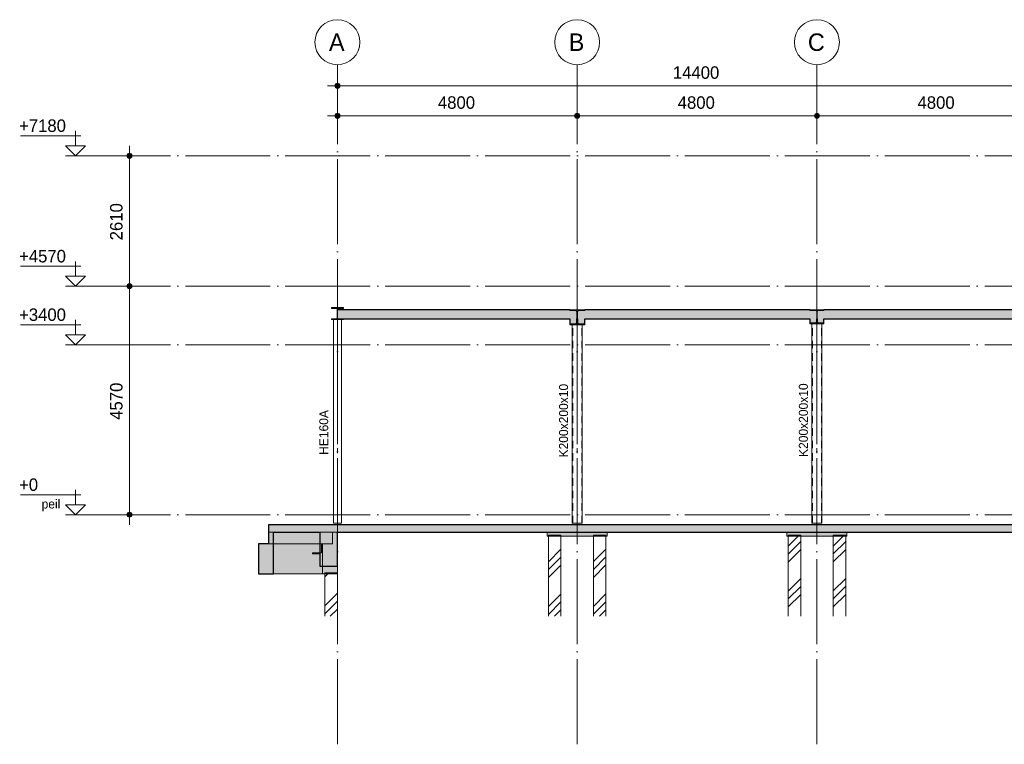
# Model space of a CAD drawing. Header units: millimetres. Extents: x -1359 to 538036, y -4592 to 9900.
# Tile 18 of 43: x 227355 to 247064, y -4592 to 9900. Entities that reach past the tile are written whole.
import ezdxf

# ---------------------------------------------------------------- set-up
doc = ezdxf.new("R2010")
doc.units = ezdxf.units.MM
for name, pattern in [('WSP_hartlijn', [800, 500, -100, 100, -100]), ('WSP_hhidden', [250, 150, -100]), ('WSP_stramienlijn', [2000, 1700, -150, 0, -150])]:
    doc.linetypes.add(name, pattern=pattern)
for name, color, linetype, lineweight in [('00_algemeen - hartlijn', 7, 'WSP_hartlijn', 13), ('00_algemeen - hhidden - 0_13mm', 7, 'WSP_hhidden', 13), ('00_maatvoering', 8, 'Continuous', 13), ('00_maatvoering-100', 8, 'Continuous', 13), ('07_stramien', 4, 'Continuous', 13), ('07_stramien - levels', 7, 'Continuous', 13), ('16_funderingsconstructies', 2, 'Continuous', 18), ('16_funderingsconstructies - voeten en balken -cut-', 3, 'Continuous', 25), ('17_paalfunderingen - prefab', 2, 'Continuous', 18), ('23_vloeren', 2, 'Continuous', 18), ('23_vloeren - hatch', 1, 'Continuous', 18), ('23_vloeren -cut-', 3, 'Continuous', 25), ('28_hoofddraagconstructies - kolommen en liggers', 1, 'Continuous', 13), ('28_hoofddraagconstructies - kolommen en liggers - staal', 1, 'Continuous', 13), ('28_hoofddraagconstructies - kolommen en liggers - staal -cut-', 2, 'Continuous', 13), ('28_hoofddraagconstructies - tags', 7, 'Continuous', 18)]:
    doc.layers.add(name, color=color, linetype=linetype, lineweight=lineweight)
doc.layers.add('16_funderingsconstructies - voeten en balken', color=2, linetype='Continuous')
doc.styles.add('Revittext', font='txt', dxfattribs={"height": 250})
doc.styles.add('Revittext_1', font='txt', dxfattribs={"height": 180})
doc.styles.add('Revittext_2', font='txt', dxfattribs={"height": 350})
doc.dimstyles.new('WSP_25_-_transparant', dxfattribs={"dimscale": 304.8, "dimtxt": 252.223969, "dimasz": 1.312336, "dimexe": 0.656168, "dimexo": 0.0625, "dimgap": 0.213255, "dimtad": 1, "dimdec": 0, "dimzin": 0, "dimdsep": 46, "dimtxsty": 'Revittext', "dimblk1": 'DOTSMALL', "dimblk2": 'DOTSMALL', "dimsah": 1, "dimcen": 0.09, "dimdle": 0.656168, "dimazin": 0, "dimtfac": 1, "dimtdec": 4, "dimtix": 1, "dimtmove": 0, "dimatfit": 3, "dimfxl": 0.656168, "dimfxlon": 1, "dimtvp": 1, "dimtolj": 1, "dimtzin": 0, "dimarcsym": 2})
pattern_1 = [(45, (9142.7, 0), (-449.01, 449.01), []), (45, (9301.45, 0), (0, 898.026), []), (45, (8983.95, 0), (0, 898.026), [])]

# ---------------------------------------------------------------- blocks, each defined once
blk = doc.blocks.new('28_WSP_SC_staal - RHS v18-0 - SHSH 200x200x10 - S275-1336496-as 3')
at = {"layer": '00_algemeen - hartlijn'}
blk.add_line((14600, -170), (14600, 3820), dxfattribs=at)
at = {"layer": '00_algemeen - hhidden - 0_13mm'}
for p, q in [((14510, -170), (14510, 3820)), ((14690, -170), (14690, 3820))]:
    blk.add_line(p, q, dxfattribs=at)
blk = doc.blocks.new('28_WSP_SC_staal - RHS v18-0 - SHSH 200x200x10 - S275-1336498-as 3')
at = {"layer": '00_algemeen - hartlijn'}
blk.add_line((9800, -170), (9800, 3800), dxfattribs=at)
at = {"layer": '00_algemeen - hhidden - 0_13mm'}
for p, q in [((9710, -170), (9710, 3800)), ((9890, -170), (9890, 3800))]:
    blk.add_line(p, q, dxfattribs=at)
blk = doc.blocks.new('28_WSP_SC_staal - HE v21-0 - HE160A - S235-1383953-as 3')
at = {"layer": '00_algemeen - hartlijn'}
blk.add_line((5000, -170), (5000, 3903), dxfattribs=at)
blk = doc.blocks.new('Floors 2 - Floors 2-1337732-as 3')
at = {"layer": '23_vloeren - hatch', "linetype": 'WSP_hhidden', "lineweight": 13}
h = blk.add_hatch(color=256, dxfattribs=at)
h.paths.add_polyline_path([(9767, 3819), (9781, 3823), (9791, 3832), (9794, 3846), (9794, 3920), (9650, 3920), (9650, 3819)])
h.paths.add_polyline_path([(9950, 3819), (9950, 3920), (9805, 3920), (9805, 3846), (9809, 3832), (9819, 3823), (9832, 3819)])
h.paths.add_polyline_path([(14629, 3838), (14740, 3838), (14740, 3920), (14605, 3920), (14605, 3862), (14608, 3850), (14617, 3841)])
h.paths.add_polyline_path([(14460, 3838), (14571, 3838), (14583, 3841), (14592, 3850), (14595, 3862), (14595, 3920), (14460, 3920), (14460, 3854)])
at = {"layer": '23_vloeren -cut-'}
for p, q in [((9650, 3920), (9650, 3819)), ((9650, 3819), (9767, 3819)), ((9794, 3846), (9794, 3920)), ((9805, 3920), (9805, 3846)), ((9832, 3819), (9950, 3819)), ((9950, 3819), (9950, 3920)), ((14460, 3920), (14460, 3838)), ((14460, 3838), (14571, 3838)), ((14595, 3862), (14595, 3920)), ((14605, 3920), (14605, 3862)), ((14629, 3838), (14740, 3838)), ((14740, 3838), (14740, 3920))]:
    blk.add_line(p, q, dxfattribs=at)
for centre, radius, start, end in [((9767, 3846), 27, 270, 0), ((9832, 3846), 27, 180, 270), ((14571, 3862), 24, 270, 0), ((14629, 3862), 24, 180, 270)]:
    blk.add_arc(centre, radius, start, end, dxfattribs=at)
blk = doc.blocks.new('17_WSP_FD_prefab - fundatiepaal v18-0 - 250x250-V59-as 3')
at = {"layer": '16_funderingsconstructies', "lineweight": 13}
h = blk.add_hatch(dxfattribs=at)
h.set_pattern_fill('FP_1', color=50, style=0, pattern_type=2)
h.set_pattern_definition(pattern_1)
h.paths.add_polyline_path([(14925, -2033), (15175, -2033), (15175, -430), (14925, -430), (14925, -513)])
at = {"layer": '16_funderingsconstructies', "color": 135, "lineweight": 13}
for p, q in [((14925, -430), (14925, -410)), ((15175, -410), (14925, -410)), ((15175, -410), (15175, -430))]:
    blk.add_line(p, q, dxfattribs=at)
at = {"layer": '17_paalfunderingen - prefab', "color": 55}
for p, q in [((14925, -2033), (14925, -430)), ((15175, -430), (15175, -2033))]:
    blk.add_line(p, q, dxfattribs=at)
blk = doc.blocks.new('17_WSP_FD_prefab - fundatiepaal v18-0 - 250x250-V60-as 3')
at = {"layer": '16_funderingsconstructies', "lineweight": 13}
h = blk.add_hatch(dxfattribs=at)
h.set_pattern_fill('FP_1', color=50, style=0, pattern_type=2)
h.set_pattern_definition(pattern_1)
h.paths.add_polyline_path([(14026, -2033), (14275, -2033), (14275, -430), (14025, -430), (14025, -2033)])
at = {"layer": '16_funderingsconstructies', "color": 135, "lineweight": 13}
for p, q in [((14025, -430), (14025, -410)), ((14275, -410), (14025, -410)), ((14275, -410), (14275, -430))]:
    blk.add_line(p, q, dxfattribs=at)
at = {"layer": '17_paalfunderingen - prefab', "color": 55}
for p, q in [((14025, -2033), (14025, -430)), ((14275, -430), (14275, -2033))]:
    blk.add_line(p, q, dxfattribs=at)
blk = doc.blocks.new('17_WSP_FD_prefab - fundatiepaal v18-0 - 250x250-V61-as 3')
at = {"layer": '16_funderingsconstructies', "lineweight": 13}
h = blk.add_hatch(dxfattribs=at)
h.set_pattern_fill('FP_1', color=50, style=0, pattern_type=2)
h.set_pattern_definition(pattern_1)
h.paths.add_polyline_path([(10375, -2033), (10375, -430), (10125, -430), (10125, -2033)])
at = {"layer": '16_funderingsconstructies', "color": 135, "lineweight": 13}
for p, q in [((10125, -430), (10125, -410)), ((10375, -410), (10125, -410)), ((10375, -410), (10375, -430))]:
    blk.add_line(p, q, dxfattribs=at)
at = {"layer": '17_paalfunderingen - prefab', "color": 55}
for p, q in [((10125, -2033), (10125, -430)), ((10375, -430), (10375, -2033))]:
    blk.add_line(p, q, dxfattribs=at)
blk = doc.blocks.new('17_WSP_FD_prefab - fundatiepaal v18-0 - 250x250-V62-as 3')
at = {"layer": '16_funderingsconstructies', "lineweight": 13}
h = blk.add_hatch(dxfattribs=at)
h.set_pattern_fill('FP_1', color=50, style=0, pattern_type=2)
h.set_pattern_definition(pattern_1)
h.paths.add_polyline_path([(9225, -2033), (9475, -2033), (9475, -430), (9225, -430), (9225, -513)])
at = {"layer": '16_funderingsconstructies', "color": 135, "lineweight": 13}
for p, q in [((9225, -430), (9225, -410)), ((9475, -410), (9225, -410)), ((9475, -410), (9475, -430))]:
    blk.add_line(p, q, dxfattribs=at)
at = {"layer": '17_paalfunderingen - prefab', "color": 55}
for p, q in [((9225, -2033), (9225, -430)), ((9475, -430), (9475, -2033))]:
    blk.add_line(p, q, dxfattribs=at)
blk = doc.blocks.new('17_WSP_FD_prefab - fundatiepaal v18-0 - 250x250-V64-as 3')
at = {"layer": '16_funderingsconstructies', "lineweight": 13}
h = blk.add_hatch(dxfattribs=at)
h.set_pattern_fill('FP_1', color=50, style=0, pattern_type=2)
h.set_pattern_definition(pattern_1)
h.paths.add_polyline_path([(4750, -2033), (5000, -2033), (5000, -1160), (4750, -1160)])
at = {"layer": '17_paalfunderingen - prefab', "color": 55}
for p, q in [((4750, -2033), (4750, -1160)), ((5000, -1160), (4750, -1160)), ((5000, -1160), (5000, -2033))]:
    blk.add_line(p, q, dxfattribs=at)
blk = doc.blocks.new('Level - Level _ description-214686-as 3')
at = {"layer": '07_stramien - levels'}
for p, q in [((-1342, 400), (-138, 400)), ((-241, 200), (-241, 496)), ((-440, 200), (-241, 0)), ((-440, 200), (-42, 200)), ((-42, 200), (-241, 0)), ((-42, 0), (-440, 0))]:
    blk.add_line(p, q, dxfattribs=at)
blk = doc.blocks.new('Grid - Stramienbol 9_0mm-3500-as 3')
at = {"layer": '07_stramien'}
blk.add_circle((5000, 9450), 450, dxfattribs=at)
blk = doc.blocks.new('Level - Level-3995-as 3')
at = {"layer": '07_stramien - levels'}
for p, q in [((-1342, 3800), (-138, 3800)), ((-241, 3600), (-241, 3896)), ((-440, 3600), (-241, 3400)), ((-440, 3600), (-42, 3600)), ((-42, 3600), (-241, 3400)), ((-42, 3400), (-440, 3400))]:
    blk.add_line(p, q, dxfattribs=at)
blk = doc.blocks.new('DIMBLOCK46-as 3')
at = {"layer": '00_maatvoering-100'}
h = blk.add_hatch(color=256, dxfattribs=at)
edge = h.paths.add_edge_path()
edge.add_arc((233714, 7979), 50, 0, 360)
h = blk.add_hatch(color=256, dxfattribs=at)
edge = h.paths.add_edge_path()
edge.add_arc((238514, 7979), 50, 0, 360)
for p, q in [((233714, 8179), (233714, 7779)), ((233714, 7979), (233714, 8179)), ((238514, 8179), (238514, 7779)), ((238514, 7979), (238514, 8179)), ((233514, 7979), (238514, 7979))]:
    blk.add_line(p, q, dxfattribs=at)
for centre in [(233714, 7979), (238514, 7979)]:
    blk.add_circle(centre, 50, dxfattribs=at)
at = {"layer": '00_maatvoering-100', "color": 0, "insert": (235726, 8368), "char_height": 250, "width": 931.29, "attachment_point": 1, "line_spacing_factor": 0.931288, "style": 'Revittext'}
blk.add_mtext('4800', dxfattribs=at)
blk = doc.blocks.new('_DotSmall')
at = {"color": 0, "linetype": 'ByBlock', "const_width": 0.5}
blk.add_lwpolyline([(-0.0625, 0, 1), (0.0625, 0, 1)], format="xyb", close=True, dxfattribs=at)
blk = doc.blocks.new('DIMBLOCK47-as 3')
at = {"layer": '00_maatvoering-100'}
h = blk.add_hatch(color=256, dxfattribs=at)
edge = h.paths.add_edge_path()
edge.add_arc((238514, 7979), 50, 0, 360)
h = blk.add_hatch(color=256, dxfattribs=at)
edge = h.paths.add_edge_path()
edge.add_arc((243314, 7979), 50, 0, 360)
for p, q in [((238514, 8179), (238514, 7779)), ((238514, 7979), (238514, 8179)), ((243314, 8179), (243314, 7779)), ((243314, 7979), (243314, 8179)), ((238514, 7979), (243314, 7979))]:
    blk.add_line(p, q, dxfattribs=at)
for centre in [(238514, 7979), (243314, 7979)]:
    blk.add_circle(centre, 50, dxfattribs=at)
at = {"layer": '00_maatvoering-100', "color": 0, "insert": (240526, 8368), "char_height": 250, "width": 931.29, "attachment_point": 1, "line_spacing_factor": 0.931288, "style": 'Revittext'}
blk.add_mtext('4800', dxfattribs=at)
blk = doc.blocks.new('DIMBLOCK48-as 3')
at = {"layer": '00_maatvoering-100'}
h = blk.add_hatch(color=256, dxfattribs=at)
edge = h.paths.add_edge_path()
edge.add_arc((243314, 7979), 50, 0, 360)
h = blk.add_hatch(color=256, dxfattribs=at)
edge = h.paths.add_edge_path()
edge.add_arc((248114, 7979), 50, 0, 360)
for p, q in [((243314, 8179), (243314, 7779)), ((243314, 7979), (243314, 8179)), ((248114, 8179), (248114, 7779)), ((248114, 7979), (248114, 8179)), ((243314, 7979), (248114, 7979))]:
    blk.add_line(p, q, dxfattribs=at)
for centre in [(243314, 7979), (248114, 7979)]:
    blk.add_circle(centre, 50, dxfattribs=at)
at = {"layer": '00_maatvoering-100', "color": 0, "insert": (245326, 8368), "char_height": 250, "width": 931.29, "attachment_point": 1, "line_spacing_factor": 0.931288, "style": 'Revittext'}
blk.add_mtext('4800', dxfattribs=at)
blk = doc.blocks.new('DIMBLOCK53-as 3')
at = {"layer": '00_maatvoering-100'}
h = blk.add_hatch(color=256, dxfattribs=at)
edge = h.paths.add_edge_path()
edge.add_arc((233714, 8579), 50, 0, 360)
h = blk.add_hatch(color=256, dxfattribs=at)
edge = h.paths.add_edge_path()
edge.add_arc((248114, 8579), 50, 0, 360)
for p, q in [((233714, 8779), (233714, 8379)), ((233714, 8579), (233714, 8779)), ((248114, 8779), (248114, 8379)), ((248114, 8579), (248114, 8779)), ((233514, 8579), (248114, 8579))]:
    blk.add_line(p, q, dxfattribs=at)
for centre in [(233714, 8579), (248114, 8579)]:
    blk.add_circle(centre, 50, dxfattribs=at)
at = {"layer": '00_maatvoering-100', "color": 0, "insert": (240429, 8968), "char_height": 250, "width": 1164.11, "attachment_point": 1, "line_spacing_factor": 0.931288, "style": 'Revittext'}
blk.add_mtext('14400', dxfattribs=at)
blk = doc.blocks.new('DIMBLOCK55-as 3')
at = {"layer": '00_maatvoering-100'}
h = blk.add_hatch(color=256, dxfattribs=at)
edge = h.paths.add_edge_path()
edge.add_arc((229551, 7180), 50, 0, 360)
h = blk.add_hatch(color=256, dxfattribs=at)
edge = h.paths.add_edge_path()
edge.add_arc((229551, 4570), 50, 0, 360)
for p, q in [((229551, 7380), (229551, 4570)), ((229751, 7180), (229351, 7180)), ((229551, 7180), (229751, 7180)), ((229751, 4570), (229351, 4570)), ((229551, 4570), (229751, 4570))]:
    blk.add_line(p, q, dxfattribs=at)
for centre in [(229551, 7180), (229551, 4570)]:
    blk.add_circle(centre, 50, dxfattribs=at)
at = {"layer": '00_maatvoering-100', "color": 0, "insert": (229163, 5487), "char_height": 250, "width": 931.29, "attachment_point": 1, "rotation": 90, "line_spacing_factor": 0.931288, "style": 'Revittext'}
blk.add_mtext('2610', dxfattribs=at)
blk = doc.blocks.new('DIMBLOCK56-as 3')
at = {"layer": '00_maatvoering-100'}
h = blk.add_hatch(color=256, dxfattribs=at)
edge = h.paths.add_edge_path()
edge.add_arc((229551, 4570), 50, 0, 360)
h = blk.add_hatch(color=256, dxfattribs=at)
edge = h.paths.add_edge_path()
edge.add_arc((229551, 0), 50, 0, 360)
for p, q in [((229751, 4570), (229351, 4570)), ((229551, 4570), (229551, -200)), ((229551, 4570), (229751, 4570)), ((229751, 0), (229351, 0)), ((229551, 0), (229751, 0))]:
    blk.add_line(p, q, dxfattribs=at)
for centre in [(229551, 4570), (229551, 0)]:
    blk.add_circle(centre, 50, dxfattribs=at)
at = {"layer": '00_maatvoering-100', "color": 0, "insert": (229163, 1897), "char_height": 250, "width": 931.29, "attachment_point": 1, "rotation": 90, "line_spacing_factor": 0.931288, "style": 'Revittext'}
blk.add_mtext('4570', dxfattribs=at)

msp = doc.modelspace()

# ---------------------------------------------------------------- hatches: boundary and pattern name
at = {"layer": '16_funderingsconstructies - voeten en balken'}
for points in [[(232415.1, -1180), (232433.9, -1180), (232433.9, -350), (232333.9, -350), (232333.9, -580), (232133.9, -580), (232133.9, -1180)], [(233463.9, -1180), (233463.9, -1160), (233713.9, -1160), (233713.9, -1030), (233363.9, -1030), (233363.9, -350), (232433.9, -350), (232433.9, -1180)], [(233363.9, -1030), (233713.9, -1030), (233713.9, -350), (233363.9, -350), (233363.9, -513.4)], [(239113.9, -430), (239113.9, -350), (237913.9, -350), (237913.9, -430), (238868.2, -430)], [(243913.9, -430), (243913.9, -350), (242713.9, -350), (242713.9, -430), (243385.4, -430)]]:
    msp.add_hatch(color=90, dxfattribs=at).paths.add_polyline_path(points)
at = {"layer": '23_vloeren - hatch'}
h = msp.add_hatch(color=256, dxfattribs=at)
h.paths.add_polyline_path([(243062.8, 3920), (243308.6, 3920), (243308.6, 4058), (243305.4, 4070), (243296.6, 4078.8), (243284.6, 4082), (243173.9, 4082), (243173.9, 4100), (238663.9, 4100), (238663.9, 4081), (238546.4, 4081), (238532.9, 4077.4), (238523, 4067.5), (238519.4, 4054), (238519.4, 3920), (242740.1, 3920)])
h.paths.add_polyline_path([(233739.9, 3920), (238508.4, 3920), (238508.4, 4054), (238504.7, 4067.5), (238494.9, 4077.4), (238481.4, 4081), (238363.9, 4081), (238363.9, 4100), (233718.9, 4100), (233718.9, 3941), (233721.7, 3930.5), (233729.4, 3922.8)])
h.paths.add_polyline_path([(243319.1, 3920), (248085.9, 3920), (248097.9, 3923.2), (248106.6, 3932), (248109.9, 3944), (248109.9, 4100), (243453.9, 4100), (243453.9, 4082), (243343.1, 4082), (243331.1, 4078.8), (243322.3, 4070), (243319.1, 4058), (243319.1, 4044.3)])
msp.add_hatch(color=10, dxfattribs=at).paths.add_polyline_path([(267413.9, -350), (267413.9, -200), (232333.9, -200), (232333.9, -350), (267313.9, -350)])
at = {"layer": '28_hoofddraagconstructies - kolommen en liggers - staal'}
for points in [[(233593.9, 3903), (233833.9, 3903), (233833.9, 3920), (233739.9, 3920), (233729.4, 3922.8), (233721.7, 3930.5), (233718.9, 3941), (233718.9, 4105), (233721.7, 4115.5), (233729.4, 4123.2), (233739.9, 4126), (233833.9, 4126), (233833.9, 4143), (233593.9, 4143), (233593.9, 4126), (233687.9, 4126), (233698.4, 4123.2), (233706, 4115.5), (233708.9, 4105), (233708.9, 3941), (233706, 3930.5), (233698.4, 3922.8), (233687.9, 3920), (233593.9, 3920)], [(238363.9, 3800), (238663.9, 3800), (238663.9, 3819), (238545.5, 3819.2), (238532.9, 3822.6), (238523, 3832.5), (238519.4, 3846), (238519.4, 4054), (238523, 4067.5), (238532.9, 4077.4), (238546.4, 4081), (238663.9, 4081), (238663.9, 4100), (238363.9, 4100), (238363.9, 4081), (238481.4, 4081), (238494.9, 4077.4), (238504.7, 4067.5), (238508.4, 4054), (238508.4, 3846), (238504.7, 3832.5), (238494.9, 3822.6), (238481.4, 3819), (238363.9, 3819)], [(243173.9, 3820), (243453.9, 3820), (243453.9, 3838), (243343.1, 3838), (243331.1, 3841.2), (243322.3, 3850), (243319.1, 3862), (243319.1, 4058), (243322.3, 4070), (243331.1, 4078.8), (243343.1, 4082), (243453.9, 4082), (243453.9, 4100), (243173.9, 4100), (243173.9, 4082), (243284.6, 4082), (243296.6, 4078.8), (243305.4, 4070), (243308.6, 4058), (243308.6, 3862), (243305.4, 3850), (243296.6, 3841.2), (243284.6, 3838), (243173.9, 3838)]]:
    msp.add_hatch(color=256, dxfattribs=at).paths.add_polyline_path(points)

# ---------------------------------------------------------------- linework, layer by layer
at = {"layer": '07_stramien', "linetype": 'WSP_stramienlijn'}
for p, q in [((233713.9, -4592.4), (233713.9, 9000)), ((238513.9, -4592.4), (238513.9, 9000)), ((243313.9, -4592.4), (243313.9, 9000))]:
    msp.add_line(p, q, dxfattribs=at)
at = {"layer": '07_stramien - levels', "linetype": 'WSP_stramienlijn'}
for p, q in [((228671.5, 7180), (272364.8, 7180)), ((228671.5, 4570), (249821.6, 4570)), ((228671.5, 3400), (272364.8, 3400)), ((228671.5, 0), (272364.8, 0))]:
    msp.add_line(p, q, dxfattribs=at)
at = {"layer": '16_funderingsconstructies - voeten en balken', "color": 55, "lineweight": 18}
for p, q in [((232433.9, -350), (232333.9, -350)), ((233713.9, -350), (233363.9, -350)), ((237913.9, -350), (237913.9, -430)), ((239113.9, -430), (239113.9, -350)), ((242713.9, -350), (242713.9, -430)), ((243913.9, -430), (243913.9, -350)), ((239113.9, -430), (237913.9, -430)), ((243913.9, -430), (242713.9, -430)), ((232433.9, -1180), (233463.9, -1180)), ((233713.9, -1160), (233713.9, -1030))]:
    msp.add_line(p, q, dxfattribs=at)
at = {"layer": '16_funderingsconstructies - voeten en balken -cut-', "color": 8}
for p, q in [((232333.9, -350), (232333.9, -580)), ((232433.9, -1180), (232433.9, -350)), ((233363.9, -350), (233363.9, -1030)), ((233713.9, -1030), (233713.9, -350)), ((232333.9, -580), (232133.9, -580)), ((232133.9, -580), (232133.9, -1180)), ((232133.9, -1180), (232433.9, -1180)), ((233363.9, -1030), (233713.9, -1030))]:
    msp.add_line(p, q, dxfattribs=at)
at = {"layer": '23_vloeren'}
for p, q in [((233718.9, 4100), (233718.9, 3941)), ((238363.9, 4081), (238363.9, 4100)), ((238481.4, 4081), (238363.9, 4081)), ((238508.4, 3920), (238508.4, 4054)), ((238519.4, 4054), (238519.4, 3920)), ((238663.9, 4081), (238546.4, 4081)), ((238663.9, 4100), (238663.9, 4081)), ((243173.9, 4082), (243173.9, 4100)), ((243284.6, 4082), (243173.9, 4082)), ((243308.6, 3920), (243308.6, 4058)), ((243319.1, 4058), (243319.1, 3920)), ((243453.9, 4082), (243343.1, 4082)), ((243453.9, 4100), (243453.9, 4082)), ((233739.9, 3920), (233833.9, 3920))]:
    msp.add_line(p, q, dxfattribs=at)
at = {"layer": '23_vloeren', "color": 55}
for p, q in [((232333.9, -350), (232433.9, -350)), ((233363.9, -350), (233713.9, -350))]:
    msp.add_line(p, q, dxfattribs=at)
at = {"layer": '23_vloeren'}
for centre, radius, start, end in [((238481.4, 4054), 27, 0, 90), ((238546.4, 4054), 27, 90, 180), ((243284.6, 4058), 24, 0, 90), ((243343.1, 4058), 24, 90, 180), ((233739.9, 3941), 21, 180, 270)]:
    msp.add_arc(centre, radius, start, end, dxfattribs=at)
at = {"layer": '23_vloeren -cut-'}
for p, q in [((238363.9, 4100), (233718.9, 4100)), ((243173.9, 4100), (238663.9, 4100)), ((248109.9, 4100), (243453.9, 4100)), ((233833.9, 3920), (238363.9, 3920)), ((238663.9, 3920), (243173.9, 3920)), ((243453.9, 3920), (247973.9, 3920))]:
    msp.add_line(p, q, dxfattribs=at)
at = {"layer": '23_vloeren -cut-', "color": 8}
for p, q in [((267413.9, -200), (232333.9, -200)), ((232333.9, -200), (232333.9, -350)), ((232433.9, -350), (233363.9, -350)), ((233713.9, -350), (267313.9, -350))]:
    msp.add_line(p, q, dxfattribs=at)
at = {"layer": '28_hoofddraagconstructies - kolommen en liggers', "color": 135}
for p, q in [((233613.9, -580), (233613.9, -350)), ((233613.9, -580), (232333.9, -580)), ((233413.9, -1180), (233413.9, -580)), ((233463.9, -1180), (233713.9, -1180))]:
    msp.add_line(p, q, dxfattribs=at)
at = {"layer": '28_hoofddraagconstructies - kolommen en liggers', "linetype": 'WSP_hhidden'}
for p, q in [((233397.9, -589), (233397.9, -746)), ((233413.9, -780), (233413.9, -580)), ((233213.9, -773), (233213.9, -780)), ((233213.9, -780), (233413.9, -780)), ((233379.9, -764), (233222.9, -764))]:
    msp.add_line(p, q, dxfattribs=at)
for centre, radius, start, end in [((233406.9, -589), 9, 90.84689, 180), ((233222.9, -773), 9, 90, 180), ((233379.9, -746), 18, 270, 360)]:
    msp.add_arc(centre, radius, start, end, dxfattribs=at)
at = {"layer": '28_hoofddraagconstructies - kolommen en liggers - staal'}
for p, q in [((233718.9, 3941), (233718.9, 4100)), ((238363.9, 4100), (238363.9, 4081)), ((238363.9, 4081), (238481.4, 4081)), ((238508.4, 4054), (238508.4, 3920)), ((238519.4, 3920), (238519.4, 4054)), ((238546.4, 4081), (238663.9, 4081)), ((238663.9, 4081), (238663.9, 4100)), ((243173.9, 4100), (243173.9, 4082)), ((243173.9, 4082), (243284.6, 4082)), ((243308.6, 4058), (243308.6, 3920)), ((243319.1, 3920), (243319.1, 4058)), ((243343.1, 4082), (243453.9, 4082)), ((243453.9, 4082), (243453.9, 4100)), ((233633.9, -170), (233633.9, 3903)), ((233833.9, 3920), (233739.9, 3920)), ((233793.9, 3903), (233793.9, -170)), ((238413.9, 3800), (238413.9, -170)), ((238613.9, -170), (238613.9, 3800)), ((243213.9, 3820), (243213.9, -170)), ((243413.9, -170), (243413.9, 3820)), ((233793.9, -170), (233633.9, -170)), ((238428.9, -170), (238413.9, -170)), ((238428.9, -170), (238598.9, -170)), ((238598.9, -170), (238613.9, -170)), ((243228.9, -170), (243213.9, -170)), ((243228.9, -170), (243398.9, -170)), ((243398.9, -170), (243413.9, -170))]:
    msp.add_line(p, q, dxfattribs=at)
for centre, radius, start, end in [((238481.4, 4054), 27, 0, 90), ((238546.4, 4054), 27, 90, 180), ((243284.6, 4058), 24, 0, 90), ((243343.1, 4058), 24, 90, 180), ((233739.9, 3941), 21, 180, 270)]:
    msp.add_arc(centre, radius, start, end, dxfattribs=at)
at = {"layer": '28_hoofddraagconstructies - kolommen en liggers - staal -cut-'}
for p, q in [((233833.9, 4143), (233593.9, 4143)), ((233593.9, 4143), (233593.9, 4126)), ((233833.9, 4126), (233833.9, 4143)), ((233593.9, 4126), (233687.9, 4126)), ((233708.9, 4105), (233708.9, 3941)), ((233718.9, 4100), (233718.9, 4105)), ((233739.9, 4126), (233833.9, 4126)), ((238663.9, 4100), (238363.9, 4100)), ((243453.9, 4100), (243173.9, 4100)), ((233687.9, 3920), (233593.9, 3920)), ((233593.9, 3920), (233593.9, 3903)), ((233593.9, 3903), (233833.9, 3903)), ((233833.9, 3903), (233833.9, 3920)), ((238481.4, 3819), (238363.9, 3819)), ((238363.9, 3819), (238363.9, 3800)), ((238363.9, 3800), (238663.9, 3800)), ((238508.4, 3920), (238508.4, 3846)), ((238519.4, 3846), (238519.4, 3920)), ((238663.9, 3819), (238546.4, 3819)), ((238663.9, 3800), (238663.9, 3819)), ((243284.6, 3838), (243173.9, 3838)), ((243173.9, 3838), (243173.9, 3820)), ((243173.9, 3820), (243453.9, 3820)), ((243308.6, 3920), (243308.6, 3862)), ((243319.1, 3862), (243319.1, 3920)), ((243453.9, 3838), (243343.1, 3838)), ((243453.9, 3820), (243453.9, 3838))]:
    msp.add_line(p, q, dxfattribs=at)
for centre, radius, start, end in [((233687.9, 4105), 21, 0, 90), ((233739.9, 4105), 21, 90, 180), ((233687.9, 3941), 21, 270, 0), ((238481.4, 3846), 27, 270, 0), ((238546.4, 3846), 27, 180, 270), ((243284.6, 3862), 24, 270, 0), ((243343.1, 3862), 24, 180, 270)]:
    msp.add_arc(centre, radius, start, end, dxfattribs=at)

# ---------------------------------------------------------------- block references
at = {"layer": '00_algemeen - hartlijn'}
msp.add_blockref('28_WSP_SC_staal - HE v21-0 - HE160A - S235-1383953-as 3', (228713.9, 0), dxfattribs=at)
at = {"layer": '00_algemeen - hhidden - 0_13mm'}
for name in ['28_WSP_SC_staal - RHS v18-0 - SHSH 200x200x10 - S275-1336498-as 3', '28_WSP_SC_staal - RHS v18-0 - SHSH 200x200x10 - S275-1336496-as 3']:
    msp.add_blockref(name, (228713.9, 0), dxfattribs=at)
at = {"layer": '07_stramien'}
for p in [(228713.9, 0), (233513.9, 0), (238313.9, 0)]:
    msp.add_blockref('Grid - Stramienbol 9_0mm-3500-as 3', p, dxfattribs=at)
at = {"layer": '07_stramien - levels'}
for name, p in [('Level - Level-3995-as 3', (228713.9, 3780)), ('Level - Level-3995-as 3', (228713.9, 1170)), ('Level - Level-3995-as 3', (228713.9, 0)), ('Level - Level _ description-214686-as 3', (228713.9, 0))]:
    msp.add_blockref(name, p, dxfattribs=at)
at = {"layer": '16_funderingsconstructies', "color": 135, "lineweight": 13}
for name in ['17_WSP_FD_prefab - fundatiepaal v18-0 - 250x250-V62-as 3', '17_WSP_FD_prefab - fundatiepaal v18-0 - 250x250-V61-as 3', '17_WSP_FD_prefab - fundatiepaal v18-0 - 250x250-V60-as 3', '17_WSP_FD_prefab - fundatiepaal v18-0 - 250x250-V59-as 3', '17_WSP_FD_prefab - fundatiepaal v18-0 - 250x250-V64-as 3']:
    msp.add_blockref(name, (228713.9, 0), dxfattribs=at)
at = {"layer": '23_vloeren'}
msp.add_blockref('Floors 2 - Floors 2-1337732-as 3', (228713.9, 0), dxfattribs=at)

# ---------------------------------------------------------------- texts
at = {"layer": '07_stramien', "char_height": 350, "attachment_point": 1, "style": 'Revittext_2'}
for s, insert, width in [('A', (233545.2, 9625.6), 400.844), ('B', (238345.2, 9625.6), 400.844), ('C', (243131.7, 9625.6), 432.911)]:
    msp.add_mtext(s, dxfattribs=dict(at, insert=insert, width=width))
at = {"layer": '07_stramien - levels', "attachment_point": 1}
for s, insert, char_height, width, style in [('+7180', (227341.8, 7905.7), 250, 1178.481, 'Revittext'), ('+4570', (227341.8, 5295.7), 250, 1178.481, 'Revittext'), ('+3400', (227341.8, 4125.7), 250, 1178.481, 'Revittext'), ('+0', (227341.8, 725.7), 250, 481.012, 'Revittext'), ('peil', (227794, 304.4), 180, 440.928, 'Revittext_1')]:
    msp.add_mtext(s, dxfattribs=dict(at, insert=insert, char_height=char_height, width=width, style=style))
at = {"layer": '28_hoofddraagconstructies - tags', "lineweight": 13, "insert": (233351, 1196), "char_height": 180, "width": 1122.362, "attachment_point": 1, "rotation": 90, "style": 'Revittext_1', "bg_fill": 3, "box_fill_scale": 1.25, "bg_fill_color": 256, "bg_fill_true_color": 13158600, "bg_fill_transparency": 0}
msp.add_mtext('HE160A', dxfattribs=at)

# ---------------------------------------------------------------- dimensions: what is measured, and where the dimension line sits
at = {"layer": '00_maatvoering'}
for base, p1, p2, override, picture, middle in [((248113.9, 8579), (233713.9, 8779), (248113.9, 8779), {"dimpost": '<>', "dimfxl": 14400}, 'DIMBLOCK53-as 3', (240913.9, 8771.6)), ((238513.9, 7979), (233713.9, 8179), (238513.9, 8179), {"dimpost": '<>', "dimfxl": 4800}, 'DIMBLOCK46-as 3', (236113.9, 8171.6)), ((243313.9, 7979), (238513.9, 8179), (243313.9, 8179), {"dimpost": '<>', "dimfxl": 4800}, 'DIMBLOCK47-as 3', (240913.9, 8171.6)), ((248113.9, 7979), (243313.9, 8179), (248113.9, 8179), {"dimpost": '<>', "dimfxl": 4800}, 'DIMBLOCK48-as 3', (245713.9, 8171.6))]:
    dim = msp.add_linear_dim(base=base, p1=p1, p2=p2, dimstyle='WSP_25_-_transparant', override=override, dxfattribs=at)
    dim.commit()
    dim.dimension.update_dxf_attribs({"geometry": picture, "text_midpoint": middle})
for base, p1, p2, override, picture, middle in [((229551.4, 4570), (229751.4, 7180), (229751.4, 4570), {"dimpost": '<>', "dimfxl": 2610}, 'DIMBLOCK55-as 3', (229358.8, 5875)), ((229551.4, 0), (229751.4, 4570), (229751.4, 0), {"dimpost": '<>', "dimfxl": 4570}, 'DIMBLOCK56-as 3', (229358.8, 2285))]:
    dim = msp.add_linear_dim(base=base, p1=p1, p2=p2, angle=90, dimstyle='WSP_25_-_transparant', override=override, dxfattribs=at)
    dim.commit()
    dim.dimension.update_dxf_attribs({"geometry": picture, "text_midpoint": middle})

# ---------------------------------------------------------------- next in the draw order: texts
at = {"layer": '28_hoofddraagconstructies - tags', "lineweight": 13, "char_height": 180, "width": 1819.831, "attachment_point": 1, "rotation": 90, "style": 'Revittext_1', "bg_fill": 3, "box_fill_scale": 1.25, "bg_fill_color": 256, "bg_fill_true_color": 13158600, "bg_fill_transparency": 0}
for insert in [(238151, 1144.5), (242951, 1154.5)]:
    msp.add_mtext('K200x200x10', dxfattribs=dict(at, insert=insert))

doc.saveas('drawing.dxf')
